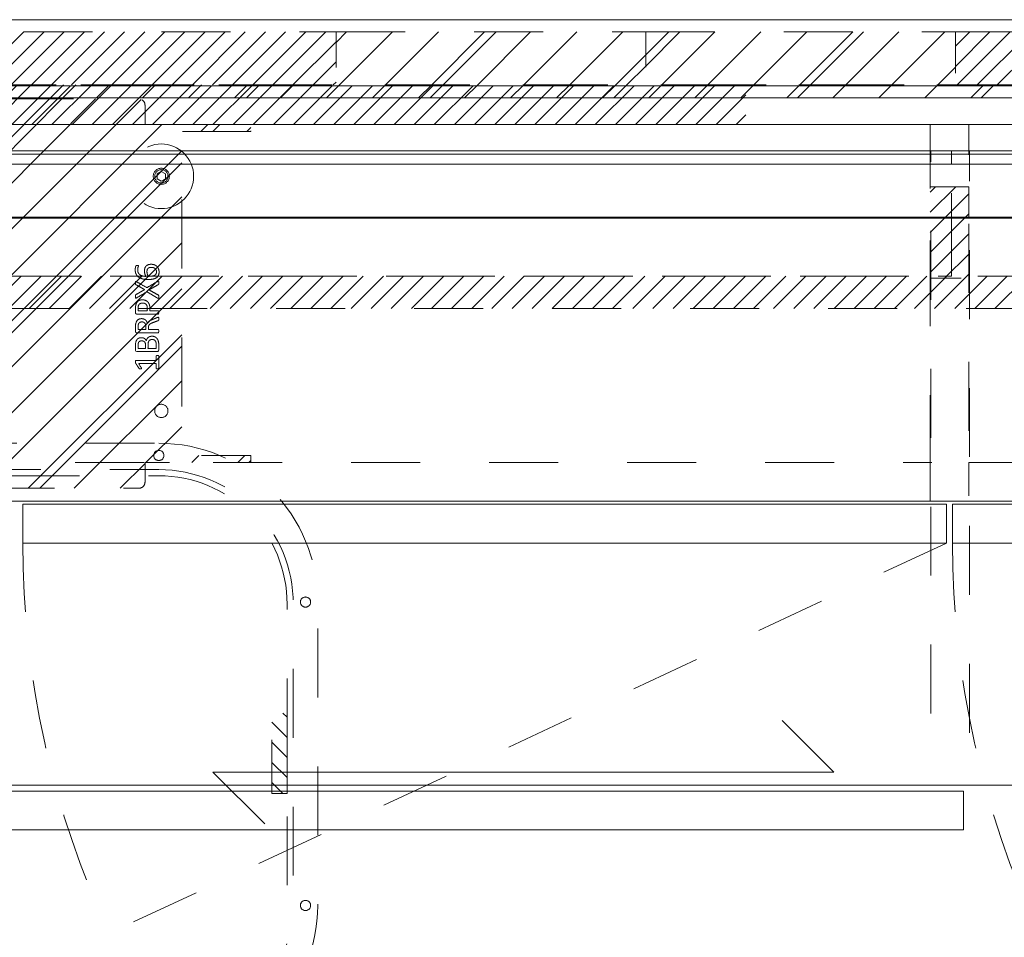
# Model space of a CAD drawing. Header units: inches. Extents: x -465 to -303, y -234 to 7.
# Tile 55 of 81: x -357 to -338, y -11 to 7. Entities that reach past the tile are written whole.
import ezdxf

# ---------------------------------------------------------------- set-up
doc = ezdxf.new("R2010")
doc.units = ezdxf.units.IN
doc.header["$LTSCALE"] = 32
doc.header["$MEASUREMENT"] = 0
doc.linetypes.add('Dash Style-1', pattern=[0.083328, 0.041656, -0.041672])
for name, color, linetype, lineweight in [('DashLine', 7, 'Dash Style-1', 13), ('DashLineFill', 7, 'Dash Style-1', 13), ('Drawing', 7, 'Continuous', 18), ('Metal-Black', 7, 'Continuous', 18), ('None', 7, 'Continuous', 18), ('SolidLine', 7, 'Continuous', 15)]:
    doc.layers.add(name, color=color, linetype=linetype, lineweight=lineweight)
doc.layers.add('Electrical', color=1, linetype='Dash Style-1', lineweight=15, true_color=0xff0000)
doc.layers.add('Metal_Black', color=7, linetype='Continuous', lineweight=13, true_color=0x4c4c4c)
pattern_1 = [(45, (0, 0), (-0.33333333, -0.7222222), [])]
pattern_2 = [(45, (0, 0), (-1.613016, 1.935715), []), (45, (-1.0608, 1.0608), (-0.472346, 0.4167613), [])]

# ---------------------------------------------------------------- blocks, each defined once
blk = doc.blocks.new('Group-1')
at = {"layer": 'DashLineFill', "linetype": 'Continuous', "lineweight": 13}
h = blk.add_hatch(dxfattribs=at)
h.set_pattern_fill('Steel', color=253, style=0, pattern_type=2)
h.set_pattern_definition(pattern_2)
h.paths.add_polyline_path([(78.031, 0), (84.016, 0), (84.016, -1.024), (78.031, -1.024)])
at = {"layer": 'Electrical', "linetype": 'Continuous', "lineweight": 5, "true_color": 0xdd0000}
h = blk.add_hatch(dxfattribs=at)
h.set_pattern_fill('ElectricalHatch', color=12, style=0, pattern_type=2)
h.set_pattern_definition(pattern_1)
h.paths.add_polyline_path([(47.992, 0), (78.031, 0), (78.031, -1.024), (47.992, -1.024)])
at = {"layer": 'DashLineFill', "flags": 128}
blk.add_lwpolyline([(78.031, 0), (84.016, 0), (84.016, -1.024), (78.031, -1.024)], close=True, dxfattribs=at)
at = {"layer": 'Electrical', "flags": 128}
blk.add_lwpolyline([(47.992, 0), (78.031, 0), (78.031, -1.024), (47.992, -1.024)], close=True, dxfattribs=at)
blk = doc.blocks.new('Group-2')
at = {"layer": 'DashLineFill', "linetype": 'Continuous', "lineweight": 13}
h = blk.add_hatch(dxfattribs=at)
h.set_pattern_fill('Steel', color=253, style=0, pattern_type=2)
h.set_pattern_definition(pattern_2)
h.paths.add_polyline_path([(84.016, 0), (90, 0), (90, -1.024), (84.016, -1.024)])
at = {"layer": 'Electrical', "linetype": 'Continuous', "lineweight": 5, "true_color": 0xdd0000}
h = blk.add_hatch(dxfattribs=at)
h.set_pattern_fill('ElectricalHatch', color=12, style=0, pattern_type=2)
h.set_pattern_definition(pattern_1)
h.paths.add_polyline_path([(90, 0), (120.039, 0), (120.039, -1.024), (90, -1.024)])
at = {"layer": 'DashLineFill', "flags": 128}
blk.add_lwpolyline([(84.016, 0), (90, 0), (90, -1.024), (84.016, -1.024)], close=True, dxfattribs=at)
at = {"layer": 'Electrical', "flags": 128}
blk.add_lwpolyline([(90, 0), (120.039, 0), (120.039, -1.024), (90, -1.024)], close=True, dxfattribs=at)
blk = doc.blocks.new('Group-3')
at = {"layer": 'SolidLine', "flags": 128}
blk.add_lwpolyline([(66, 0.236), (126, 0.236), (126, -2.362), (66, -2.362)], close=True, dxfattribs=at)
at = {"layer": 'None'}
for name in ['Group-1', 'Group-2']:
    blk.add_blockref(name, (0, 0), dxfattribs=at)
blk = doc.blocks.new('SL Wall Panel (2D)')
at = {"layer": 'None'}
blk.add_blockref('Group-3', (0, 0), dxfattribs=at)
at = {"layer": 'Drawing', "color": 0, "flags": 1}
for tag in ['Catalog', 'Option1', 'Option2', 'Option3', 'Option4', 'Option5', 'Option6', 'Option7', 'Option8', 'Option9', 'Option10', 'Option11', 'Option12', 'Custom', 'Tag', 'FinishGroup', 'Discount', 'Item1', 'Item2', 'Item3', 'Item4', 'Item5', 'Item6', 'Item7', 'Item8', 'Item9', 'Item10', 'Item11', 'Item12', 'Item13', 'Item14', 'Item15', 'Item16', 'Item17', 'Item18', 'Item19', 'Item20', 'Item21', 'Item22', 'Item23', 'Item24', 'Item25']:
    blk.add_attdef(tag, (-105.495, -220.571), '', height=0.00709, dxfattribs=at)
blk = doc.blocks.new('1BP8DW-Leveler (2D)')
at = {"layer": 'DashLine', "flags": 128}
for points in [[(0.625, 0), (0.622, -0.061), (0.613, -0.122), (0.598, -0.181), (0.577, -0.239), (0.551, -0.295), (0.52, -0.347), (0.483, -0.396), (0.442, -0.442), (0.396, -0.483), (0.347, -0.52), (0.295, -0.551), (0.239, -0.577), (0.181, -0.598), (0.122, -0.613), (0.061, -0.622), (0, -0.625), (-0.061, -0.622), (-0.122, -0.613), (-0.181, -0.598), (-0.239, -0.577), (-0.295, -0.551), (-0.347, -0.52), (-0.396, -0.483), (-0.442, -0.442), (-0.483, -0.396), (-0.52, -0.347), (-0.551, -0.295), (-0.577, -0.239), (-0.598, -0.181), (-0.613, -0.122), (-0.622, -0.061), (-0.625, 0), (-0.622, 0.061), (-0.613, 0.122), (-0.598, 0.181), (-0.577, 0.239), (-0.551, 0.295), (-0.52, 0.347), (-0.483, 0.396), (-0.442, 0.442), (-0.396, 0.483), (-0.347, 0.52), (-0.295, 0.551), (-0.239, 0.577), (-0.181, 0.598), (-0.122, 0.613), (-0.061, 0.622), (0, 0.625), (0.061, 0.622), (0.122, 0.613), (0.181, 0.598), (0.239, 0.577), (0.295, 0.551), (0.347, 0.52), (0.396, 0.483), (0.442, 0.442), (0.483, 0.396), (0.52, 0.347), (0.551, 0.295), (0.577, 0.239), (0.598, 0.181), (0.613, 0.122), (0.622, 0.061)], [(0, 0.156), (0.015, 0.155), (0.03, 0.153), (0.045, 0.15), (0.06, 0.144), (0.074, 0.138), (0.087, 0.13), (0.099, 0.121), (0.11, 0.11), (0.121, 0.099), (0.13, 0.087), (0.138, 0.074), (0.144, 0.06), (0.15, 0.045), (0.153, 0.03), (0.155, 0.015), (0.156, 0), (0.155, -0.015), (0.153, -0.03), (0.15, -0.045), (0.144, -0.06), (0.138, -0.074), (0.13, -0.087), (0.121, -0.099), (0.11, -0.11), (0.099, -0.121), (0.087, -0.13), (0.074, -0.138), (0.06, -0.144), (0.045, -0.15), (0.03, -0.153), (0.015, -0.155), (0, -0.156), (-0.015, -0.155), (-0.03, -0.153), (-0.045, -0.15), (-0.06, -0.144), (-0.074, -0.138), (-0.087, -0.13), (-0.099, -0.121), (-0.11, -0.11), (-0.121, -0.099), (-0.13, -0.087), (-0.138, -0.074), (-0.144, -0.06), (-0.15, -0.045), (-0.153, -0.03), (-0.155, -0.015), (-0.156, 0), (-0.155, 0.015), (-0.153, 0.03), (-0.15, 0.045), (-0.144, 0.06), (-0.138, 0.074), (-0.13, 0.087), (-0.121, 0.099), (-0.11, 0.11), (-0.099, 0.121), (-0.087, 0.13), (-0.074, 0.138), (-0.06, 0.144), (-0.045, 0.15), (-0.03, 0.153), (-0.015, 0.155)], [(0, 0.094), (-0.081, 0.047), (-0.081, -0.047), (0, -0.094), (0.081, -0.047), (0.081, 0.047)]]:
    blk.add_lwpolyline(points, close=True, dxfattribs=at)
blk = doc.blocks.new('Group-7')
at = {"layer": 'Metal_Black', "color": 7}
for points, knots in [([(2.54, 1.846), (2.569, 1.846), (2.625, 1.829), (2.667, 1.79), (2.693, 1.733), (2.693, 1.667), (2.678, 1.624), (2.652, 1.591), (2.615, 1.571), (2.568, 1.558), (2.51, 1.552), (2.449, 1.552), (2.361, 1.561), (2.289, 1.602), (2.252, 1.643), (2.232, 1.7), (2.232, 1.752), (2.235, 1.777), (2.239, 1.8), (2.246, 1.814), (2.25, 1.82), (2.254, 1.822), (2.259, 1.824), (2.273, 1.824), (2.292, 1.824), (2.294, 1.818), (2.294, 1.811), (2.289, 1.798), (2.283, 1.779), (2.28, 1.752), (2.28, 1.702), (2.305, 1.656), (2.35, 1.626), (2.409, 1.613), (2.44, 1.611), (2.435, 1.621), (2.424, 1.643), (2.416, 1.67), (2.411, 1.7), (2.411, 1.753), (2.431, 1.803), (2.466, 1.833), (2.512, 1.846), (2.54, 1.846)], [0, 0, 0, 0.047284, 0.094569, 0.141853, 0.189137, 0.222912, 0.256686, 0.290461, 0.324235, 0.35801, 0.391784, 0.42357, 0.487141, 0.518927, 0.550713, 0.582499, 0.593093, 0.603687, 0.61428, 0.624874, 0.635468, 0.646062, 0.656655, 0.684464, 0.710949, 0.724191, 0.737433, 0.750675, 0.763918, 0.77716, 0.803647, 0.830135, 0.856622, 0.883109, 0.883109, 0.892179, 0.901248, 0.910318, 0.919387, 0.93954, 0.959693, 0.979847, 1, 1, 1]), ([(2.545, 1.787), (2.527, 1.787), (2.494, 1.779), (2.47, 1.759), (2.459, 1.729), (2.459, 1.693), (2.462, 1.667), (2.47, 1.643), (2.481, 1.622), (2.488, 1.613), (2.532, 1.613), (2.592, 1.624), (2.628, 1.646), (2.643, 1.678), (2.643, 1.722), (2.627, 1.755), (2.599, 1.776), (2.564, 1.787), (2.545, 1.787)], [0, 0, 0, 0.044843, 0.089687, 0.13453, 0.179374, 0.20352, 0.227667, 0.251813, 0.27596, 0.27596, 0.366465, 0.45697, 0.547475, 0.63798, 0.728485, 0.81899, 0.909495, 1, 1, 1]), ([(2.663, 1.514), (2.671, 1.518), (2.68, 1.52), (2.686, 1.514), (2.687, 1.5), (2.687, 1.48), (2.687, 1.465), (2.684, 1.457), (2.68, 1.454), (2.676, 1.452), (2.588, 1.402), (2.499, 1.352), (2.588, 1.302), (2.676, 1.252), (2.68, 1.251), (2.684, 1.245), (2.687, 1.239), (2.687, 1.224), (2.687, 1.204), (2.685, 1.185), (2.671, 1.188), (2.663, 1.191), (2.561, 1.253), (2.459, 1.315), (2.359, 1.256), (2.259, 1.197), (2.252, 1.193), (2.238, 1.191), (2.235, 1.21), (2.235, 1.234), (2.237, 1.247), (2.239, 1.254), (2.245, 1.258), (2.246, 1.26), (2.33, 1.308), (2.414, 1.356), (2.33, 1.404), (2.246, 1.452), (2.245, 1.454), (2.239, 1.455), (2.237, 1.463), (2.235, 1.474), (2.235, 1.496), (2.238, 1.515), (2.252, 1.513), (2.259, 1.509), (2.358, 1.451), (2.457, 1.393), (2.56, 1.454), (2.663, 1.514)], [0, 0, 0, 0.005797, 0.011593, 0.01739, 0.023187, 0.027776, 0.031157, 0.034538, 0.03792, 0.03792, 0.121199, 0.121199, 0.204479, 0.204479, 0.20786, 0.211241, 0.214623, 0.219212, 0.225008, 0.236602, 0.242398, 0.242398, 0.326423, 0.326423, 0.407782, 0.407782, 0.413578, 0.425171, 0.430968, 0.435937, 0.440905, 0.445874, 0.450842, 0.450842, 0.634953, 0.634953, 0.819063, 0.819063, 0.824031, 0.829, 0.833968, 0.838937, 0.843905, 0.853843, 0.858811, 0.858811, 0.927786, 0.927786, 1, 1, 1]), ([(2.368, 1.159), (2.403, 1.159), (2.457, 1.137), (2.494, 1.096), (2.516, 1.037), (2.516, 0.97), (2.516, 0.945), (2.596, 0.945), (2.68, 0.945), (2.684, 0.941), (2.686, 0.934), (2.687, 0.923), (2.687, 0.906), (2.686, 0.895), (2.684, 0.888), (2.68, 0.884), (2.47, 0.884), (2.25, 0.884), (2.237, 0.899), (2.237, 0.956), (2.237, 1.019), (2.241, 1.045), (2.248, 1.081), (2.27, 1.118), (2.302, 1.146), (2.344, 1.159), (2.368, 1.159)], [0, 0, 0, 0.066268, 0.132535, 0.198803, 0.26507, 0.303966, 0.303966, 0.429297, 0.43506, 0.440822, 0.446584, 0.452347, 0.456957, 0.461567, 0.466177, 0.470786, 0.728938, 0.745073, 0.761208, 0.845107, 0.870922, 0.896738, 0.922553, 0.948369, 0.974184, 1, 1, 1]), ([(2.374, 1.096), (2.346, 1.096), (2.309, 1.076), (2.293, 1.046), (2.287, 1.015), (2.287, 0.972), (2.287, 0.945), (2.377, 0.945), (2.466, 0.945), (2.466, 0.972), (2.466, 1.024), (2.453, 1.061), (2.427, 1.085), (2.394, 1.096), (2.374, 1.096)], [0, 0, 0, 0.053098, 0.106195, 0.159293, 0.212391, 0.297937, 0.297937, 0.584068, 0.584068, 0.669615, 0.752211, 0.834807, 0.917404, 1, 1, 1]), ([(2.676, 0.821), (2.68, 0.821), (2.684, 0.819), (2.686, 0.812), (2.687, 0.799), (2.687, 0.78), (2.686, 0.769), (2.684, 0.762), (2.678, 0.758), (2.673, 0.756), (2.62, 0.736), (2.568, 0.716), (2.549, 0.708), (2.52, 0.694), (2.497, 0.671), (2.486, 0.642), (2.486, 0.602), (2.486, 0.583), (2.581, 0.583), (2.68, 0.583), (2.684, 0.579), (2.686, 0.572), (2.687, 0.561), (2.687, 0.544), (2.686, 0.533), (2.684, 0.526), (2.68, 0.522), (2.469, 0.522), (2.248, 0.522), (2.237, 0.537), (2.237, 0.592), (2.237, 0.657), (2.239, 0.679), (2.241, 0.688), (2.245, 0.714), (2.265, 0.755), (2.294, 0.78), (2.333, 0.795), (2.377, 0.795), (2.414, 0.782), (2.442, 0.76), (2.46, 0.727), (2.468, 0.708), (2.473, 0.719), (2.488, 0.738), (2.508, 0.753), (2.536, 0.766), (2.553, 0.773), (2.602, 0.793), (2.651, 0.814), (2.663, 0.819), (2.675, 0.821), (2.676, 0.821)], [0, 0, 0, 0.004018, 0.008035, 0.012053, 0.01607, 0.020088, 0.024105, 0.028123, 0.03214, 0.03214, 0.070951, 0.070951, 0.084634, 0.098317, 0.112001, 0.125684, 0.138745, 0.138745, 0.202807, 0.205295, 0.207782, 0.21027, 0.212758, 0.214748, 0.216739, 0.218729, 0.220719, 0.332671, 0.339637, 0.346603, 0.391882, 0.407555, 0.423229, 0.423229, 0.466696, 0.510164, 0.553631, 0.597099, 0.640566, 0.684033, 0.727501, 0.770968, 0.770968, 0.798042, 0.825115, 0.852188, 0.879262, 0.879262, 0.958132, 0.958132, 0.979066, 1, 1, 1]), ([(2.363, 0.732), (2.335, 0.732), (2.3, 0.708), (2.291, 0.681), (2.289, 0.671), (2.287, 0.649), (2.287, 0.608), (2.287, 0.583), (2.363, 0.583), (2.438, 0.583), (2.438, 0.612), (2.438, 0.664), (2.427, 0.697), (2.405, 0.721), (2.377, 0.732), (2.363, 0.732)], [0, 0, 0, 0.142515, 0.285031, 0.285031, 0.330993, 0.376955, 0.445899, 0.445899, 0.655281, 0.655281, 0.734439, 0.800829, 0.867219, 0.93361, 1, 1, 1]), ([(2.556, 0.455), (2.579, 0.455), (2.614, 0.444), (2.643, 0.425), (2.663, 0.397), (2.686, 0.348), (2.686, 0.241), (2.686, 0.174), (2.675, 0.159), (2.461, 0.159), (2.248, 0.159), (2.237, 0.174), (2.237, 0.232), (2.237, 0.324), (2.254, 0.375), (2.281, 0.409), (2.324, 0.427), (2.366, 0.427), (2.396, 0.42), (2.42, 0.405), (2.44, 0.381), (2.446, 0.368), (2.449, 0.386), (2.468, 0.418), (2.496, 0.442), (2.534, 0.455), (2.556, 0.455)], [0, 0, 0, 0.031455, 0.06291, 0.094366, 0.125821, 0.188731, 0.266159, 0.275837, 0.285516, 0.435531, 0.44521, 0.454888, 0.521427, 0.574659, 0.627891, 0.681123, 0.734355, 0.762747, 0.791139, 0.819531, 0.847924, 0.847924, 0.885943, 0.923962, 0.961981, 1, 1, 1]), ([(2.56, 0.392), (2.54, 0.392), (2.51, 0.379), (2.49, 0.355), (2.479, 0.318), (2.479, 0.254), (2.479, 0.218), (2.557, 0.218), (2.636, 0.218), (2.636, 0.262), (2.636, 0.346), (2.608, 0.379), (2.579, 0.392), (2.56, 0.392)], [0, 0, 0, 0.079156, 0.158312, 0.237468, 0.316624, 0.419526, 0.419526, 0.643799, 0.643799, 0.767809, 0.883905, 0.941952, 1, 1, 1]), ([(2.357, 0.366), (2.341, 0.366), (2.315, 0.357), (2.296, 0.337), (2.287, 0.305), (2.287, 0.25), (2.287, 0.218), (2.359, 0.218), (2.431, 0.218), (2.431, 0.253), (2.431, 0.309), (2.42, 0.338), (2.4, 0.357), (2.372, 0.366), (2.357, 0.366)], [0, 0, 0, 0.074499, 0.148998, 0.223496, 0.297995, 0.395417, 0.395417, 0.61891, 0.61891, 0.724928, 0.793696, 0.862464, 0.931232, 1, 1, 1]), ([(2.662, 0.084), (2.669, 0.084), (2.683, 0.081), (2.686, 0.072), (2.686, -0.047), (2.686, -0.166), (2.684, -0.169), (2.678, -0.173), (2.669, -0.175), (2.656, -0.175), (2.647, -0.173), (2.641, -0.171), (2.638, -0.166), (2.638, -0.117), (2.638, -0.07), (2.468, -0.07), (2.298, -0.07), (2.324, -0.113), (2.35, -0.156), (2.352, -0.162), (2.353, -0.171), (2.35, -0.175), (2.339, -0.177), (2.326, -0.177), (2.317, -0.177), (2.311, -0.175), (2.307, -0.171), (2.305, -0.167), (2.272, -0.116), (2.239, -0.064), (2.237, -0.062), (2.237, -0.059), (2.235, -0.053), (2.235, -0.036), (2.235, -0.018), (2.239, -0.012), (2.243, -0.011), (2.441, -0.011), (2.638, -0.011), (2.638, 0.03), (2.638, 0.074), (2.641, 0.078), (2.647, 0.082), (2.656, 0.084), (2.662, 0.084)], [0, 0, 0, 0.00261, 0.007831, 0.010441, 0.176195, 0.178805, 0.181415, 0.184026, 0.186636, 0.188594, 0.190551, 0.192509, 0.194467, 0.244389, 0.244389, 0.424498, 0.424498, 0.47805, 0.47805, 0.484241, 0.490432, 0.496622, 0.502813, 0.507071, 0.510941, 0.514811, 0.518682, 0.518682, 0.576295, 0.576295, 0.578743, 0.58119, 0.583638, 0.590247, 0.593184, 0.596122, 0.599059, 0.911881, 0.911881, 0.976501, 0.982376, 0.988251, 0.994125, 1, 1, 1])]:
    blk.add_open_spline(points, degree=2, knots=knots, dxfattribs=at)
blk = doc.blocks.new('1BRPX6-Util_Bkt_Sm-N (2D)')
at = {"layer": 'DashLineFill', "linetype": 'Continuous', "lineweight": 13}
h = blk.add_hatch(dxfattribs=at)
h.set_pattern_fill('Steel', color=253, style=0, pattern_type=2)
h.set_pattern_definition(pattern_2)
edge = h.paths.add_edge_path()
edge.add_line((-4.469, 4.413), (-3.13, 4.413))
edge.add_line((-3.13, 4.413), (-3.13, -1.854))
edge.add_line((-3.13, -1.854), (-4.469, -1.854))
edge.add_line((-4.469, -1.854), (-4.469, -1.988))
edge.add_line((-4.469, -1.988), (-2.421, -1.988))
edge.add_line((-2.421, -1.988), (-2.421, -2.366))
edge.add_arc((-2.303, -2.366), 0.118, 180, 270)
edge.add_line((-2.303, -2.484), (2.303, -2.484))
edge.add_arc((2.303, -2.366), 0.118, 270, 360)
edge.add_line((2.421, -2.366), (2.421, -1.988))
edge.add_line((2.421, -1.988), (4.469, -1.988))
edge.add_line((4.469, -1.988), (4.469, -1.854))
edge.add_line((4.469, -1.854), (3.13, -1.854))
edge.add_line((3.13, -1.854), (3.13, 4.413))
edge.add_line((3.13, 4.413), (4.469, 4.413))
edge.add_line((4.469, 4.413), (4.469, 4.547))
edge.add_line((4.469, 4.547), (2.421, 4.547))
edge.add_line((2.421, 4.547), (2.421, 4.925))
edge.add_arc((2.303, 4.925), 0.118, 0, 90)
edge.add_line((2.303, 5.043), (-2.303, 5.043))
edge.add_arc((-2.303, 4.925), 0.118, 90, 180)
edge.add_line((-2.421, 4.925), (-2.421, 4.547))
edge.add_line((-2.421, 4.547), (-4.469, 4.547))
edge.add_line((-4.469, 4.547), (-4.469, 4.413))
at = {"layer": 'DashLineFill', "flags": 128}
blk.add_lwpolyline([(-4.469, 4.413), (-3.13, 4.413), (-3.13, -1.854), (-4.469, -1.854), (-4.469, -1.988), (-2.421, -1.988), (-2.421, -2.366, 0.414214), (-2.303, -2.484), (2.303, -2.484, 0.414214), (2.421, -2.366), (2.421, -1.988), (4.469, -1.988), (4.469, -1.854), (3.13, -1.854), (3.13, 4.413), (4.469, 4.413), (4.469, 4.547), (2.421, 4.547), (2.421, 4.925, 0.414214), (2.303, 5.043), (-2.303, 5.043, 0.414214), (-2.421, 4.925), (-2.421, 4.547), (-4.469, 4.547)], format="xyb", close=True, dxfattribs=at)
at = {"layer": 'SolidLine', "flags": 128}
for points in [[(-2.736, 3.419), (-2.749, 3.419), (-2.761, 3.421), (-2.774, 3.424), (-2.785, 3.429), (-2.797, 3.434), (-2.808, 3.44), (-2.818, 3.448), (-2.827, 3.456), (-2.836, 3.466), (-2.843, 3.476), (-2.85, 3.487), (-2.855, 3.498), (-2.859, 3.51), (-2.862, 3.522), (-2.864, 3.535), (-2.865, 3.547), (-2.864, 3.56), (-2.862, 3.572), (-2.859, 3.585), (-2.855, 3.596), (-2.85, 3.608), (-2.843, 3.619), (-2.836, 3.629), (-2.827, 3.638), (-2.818, 3.647), (-2.808, 3.654), (-2.797, 3.661), (-2.785, 3.666), (-2.774, 3.67), (-2.761, 3.673), (-2.749, 3.675), (-2.736, 3.676), (-2.724, 3.675), (-2.711, 3.673), (-2.699, 3.67), (-2.687, 3.666), (-2.676, 3.661), (-2.665, 3.654), (-2.655, 3.647), (-2.645, 3.638), (-2.637, 3.629), (-2.629, 3.619), (-2.623, 3.608), (-2.618, 3.596), (-2.613, 3.585), (-2.61, 3.572), (-2.608, 3.56), (-2.608, 3.547), (-2.608, 3.535), (-2.61, 3.522), (-2.613, 3.51), (-2.618, 3.498), (-2.623, 3.487), (-2.629, 3.476), (-2.637, 3.466), (-2.645, 3.456), (-2.655, 3.448), (-2.665, 3.44), (-2.676, 3.434), (-2.687, 3.429), (-2.699, 3.424), (-2.711, 3.421), (-2.724, 3.419)], [(2.736, 3.419), (2.724, 3.419), (2.711, 3.421), (2.699, 3.424), (2.687, 3.429), (2.676, 3.434), (2.665, 3.44), (2.655, 3.448), (2.645, 3.456), (2.637, 3.466), (2.629, 3.476), (2.623, 3.487), (2.618, 3.498), (2.613, 3.51), (2.61, 3.522), (2.608, 3.535), (2.608, 3.547), (2.608, 3.56), (2.61, 3.572), (2.613, 3.585), (2.618, 3.596), (2.623, 3.608), (2.629, 3.619), (2.637, 3.629), (2.645, 3.638), (2.655, 3.647), (2.665, 3.654), (2.676, 3.661), (2.687, 3.666), (2.699, 3.67), (2.711, 3.673), (2.724, 3.675), (2.736, 3.676), (2.749, 3.675), (2.761, 3.673), (2.774, 3.67), (2.785, 3.666), (2.797, 3.661), (2.808, 3.654), (2.818, 3.647), (2.827, 3.638), (2.836, 3.629), (2.843, 3.619), (2.85, 3.608), (2.855, 3.596), (2.859, 3.585), (2.862, 3.572), (2.864, 3.56), (2.865, 3.547), (2.864, 3.535), (2.862, 3.522), (2.859, 3.51), (2.855, 3.498), (2.85, 3.487), (2.843, 3.476), (2.836, 3.466), (2.827, 3.456), (2.818, 3.448), (2.808, 3.44), (2.797, 3.434), (2.785, 3.429), (2.774, 3.424), (2.761, 3.421), (2.749, 3.419)], [(-2.736, -0.86), (-2.724, -0.86), (-2.711, -0.862), (-2.699, -0.865), (-2.687, -0.869), (-2.676, -0.875), (-2.665, -0.881), (-2.655, -0.889), (-2.645, -0.897), (-2.637, -0.907), (-2.629, -0.917), (-2.623, -0.928), (-2.618, -0.939), (-2.613, -0.951), (-2.61, -0.963), (-2.608, -0.976), (-2.608, -0.988), (-2.608, -1.001), (-2.61, -1.013), (-2.613, -1.025), (-2.618, -1.037), (-2.623, -1.049), (-2.629, -1.06), (-2.637, -1.07), (-2.645, -1.079), (-2.655, -1.088), (-2.665, -1.095), (-2.676, -1.102), (-2.687, -1.107), (-2.699, -1.111), (-2.711, -1.114), (-2.724, -1.116), (-2.736, -1.117), (-2.749, -1.116), (-2.761, -1.114), (-2.774, -1.111), (-2.785, -1.107), (-2.797, -1.102), (-2.808, -1.095), (-2.818, -1.088), (-2.827, -1.079), (-2.836, -1.07), (-2.843, -1.06), (-2.85, -1.049), (-2.855, -1.037), (-2.859, -1.025), (-2.862, -1.013), (-2.864, -1.001), (-2.865, -0.988), (-2.864, -0.976), (-2.862, -0.963), (-2.859, -0.951), (-2.855, -0.939), (-2.85, -0.928), (-2.843, -0.917), (-2.836, -0.907), (-2.827, -0.897), (-2.818, -0.889), (-2.808, -0.881), (-2.797, -0.875), (-2.785, -0.869), (-2.774, -0.865), (-2.761, -0.862), (-2.749, -0.86)], [(2.736, -0.86), (2.749, -0.86), (2.761, -0.862), (2.774, -0.865), (2.785, -0.869), (2.797, -0.875), (2.808, -0.881), (2.818, -0.889), (2.827, -0.897), (2.836, -0.907), (2.843, -0.917), (2.85, -0.928), (2.855, -0.939), (2.859, -0.951), (2.862, -0.963), (2.864, -0.976), (2.865, -0.988), (2.864, -1.001), (2.862, -1.013), (2.859, -1.025), (2.855, -1.037), (2.85, -1.049), (2.843, -1.06), (2.836, -1.07), (2.827, -1.079), (2.818, -1.088), (2.808, -1.095), (2.797, -1.102), (2.785, -1.107), (2.774, -1.111), (2.761, -1.114), (2.749, -1.116), (2.736, -1.117), (2.724, -1.116), (2.711, -1.114), (2.699, -1.111), (2.687, -1.107), (2.676, -1.102), (2.665, -1.095), (2.655, -1.088), (2.645, -1.079), (2.637, -1.07), (2.629, -1.06), (2.623, -1.049), (2.618, -1.037), (2.613, -1.025), (2.61, -1.013), (2.608, -1.001), (2.608, -0.988), (2.608, -0.976), (2.61, -0.963), (2.613, -0.951), (2.618, -0.939), (2.623, -0.928), (2.629, -0.917), (2.637, -0.907), (2.645, -0.897), (2.655, -0.889), (2.665, -0.881), (2.676, -0.875), (2.687, -0.869), (2.699, -0.865), (2.711, -0.862), (2.724, -0.86)]]:
    blk.add_lwpolyline(points, close=True, dxfattribs=at)
at = {"layer": 'Metal-Black', "color": 7}
for p in [(2.736, 3.547), (-2.736, -0.982)]:
    blk.add_blockref('1BP8DW-Leveler (2D)', p, dxfattribs=at)
at = {"layer": 'Metal_Black', "color": 7}
blk.add_blockref('Group-7', (0, 0), dxfattribs=at)
blk = doc.blocks.new('Group-11')
at = {"layer": 'Electrical', "linetype": 'Continuous', "lineweight": 5, "true_color": 0xdd0000}
h = blk.add_hatch(dxfattribs=at)
h.set_pattern_fill('ElectricalHatch', color=12, style=0, pattern_type=2)
h.set_pattern_definition(pattern_1)
h.paths.add_polyline_path([(39.933, -0.02), (67.996, -0.02), (67.996, -0.768), (39.933, -0.768)])
h = blk.add_hatch(dxfattribs=at)
h.set_pattern_fill('ElectricalHatch', color=12, style=0, pattern_type=2)
h.set_pattern_definition(pattern_1)
h.paths.add_polyline_path([(71.559, -1.969), (72.307, -1.969), (72.307, -3.74), (71.559, -3.74)])
at = {"layer": 'DashLine'}
blk.add_line((71.874, -8.858), (55.696, -16.402), dxfattribs=at)
at = {"layer": 'DashLine', "flags": 128}
for points in [[(71.559, -0.768), (72.307, -0.768), (72.307, -7.303), (71.559, -7.303)], [(36.37, -7.303), (71.559, -7.303), (71.559, -8.051), (36.37, -8.051)], [(72.307, -7.303), (89.213, -7.303), (89.213, -8.051), (72.307, -8.051)]]:
    blk.add_lwpolyline(points, close=True, dxfattribs=at)
at = {"layer": 'DashLine'}
for centre in [(71.874, -8.858), (89.843, -8.858)]:
    blk.add_arc(centre, 17.85, 180, 205, dxfattribs=at)
at = {"layer": 'Electrical', "flags": 128}
for points in [[(39.933, -0.02), (67.996, -0.02), (67.996, -0.768), (39.933, -0.768)], [(71.559, -1.969), (72.307, -1.969), (72.307, -3.74), (71.559, -3.74)]]:
    blk.add_lwpolyline(points, close=True, dxfattribs=at)
at = {"layer": 'SolidLine', "flags": 128}
for points in [[(0.748, -0.02), (89.213, -0.02), (89.213, -0.768), (0.748, -0.768)], [(0.748, -0.768), (89.213, -0.768), (89.213, -8.051), (0.748, -8.051)], [(54.024, -8.11), (71.874, -8.11), (71.874, -8.858), (54.024, -8.858)], [(71.992, -8.11), (89.843, -8.11), (89.843, -8.858), (71.992, -8.858)]]:
    blk.add_lwpolyline(points, close=True, dxfattribs=at)
at = {"layer": 'DashLine', "color": 7}
blk.add_blockref('1BRPX6-Util_Bkt_Sm-N (2D)', (53.965, -5.315), dxfattribs=at)
blk = doc.blocks.new('Group-12')
at = {"layer": 'None'}
blk.add_blockref('Group-11', (0, 0), dxfattribs=at)
blk = doc.blocks.new('SL Utility Cabinet (2D)')
at = {"layer": 'None'}
blk.add_blockref('Group-12', (0, 0), dxfattribs=at)
at = {"layer": 'Drawing', "color": 0, "flags": 1}
for tag in ['Tag', 'Catalog', 'Custom', 'FinishGroup', 'Discount', 'Item1', 'Item2', 'Item3', 'Item4', 'Item5', 'Item6', 'Item7', 'Item8', 'Item9', 'Item10', 'Item11', 'Item12', 'Item13', 'Item14', 'Item15', 'Item16', 'Item17', 'Item18', 'Item19', 'Item20', 'Item21', 'Item22', 'Item23', 'Item24', 'Item25', 'Option1', 'Option2', 'Option3', 'Option4', 'Option5', 'Option6', 'Option7', 'Option8', 'Option9', 'Option10', 'Option11', 'Option12']:
    blk.add_attdef(tag, (-51.588, 4.552), '', height=0.00709, dxfattribs=at)
blk = doc.blocks.new('Group-35')
at = {"layer": 'SolidLine', "flags": 128}
blk.add_lwpolyline([(35.651, -2.559), (88.839, -2.559), (88.839, -2.579), (35.651, -2.579)], close=True, dxfattribs=at)
blk = doc.blocks.new('Group-39')
at = {"layer": 'SolidLine'}
for p, q in [((69.7, -13.287), (68.7, -12.287)), ((57.7, -13.287), (69.7, -13.287)), ((57.7, -13.287), (58.7, -14.287))]:
    blk.add_line(p, q, dxfattribs=at)
blk = doc.blocks.new('Group-40')
at = {"layer": 'None'}
blk.add_blockref('Group-35', (0, 0), dxfattribs=at)
at = {"layer": 'SolidLine'}
blk.add_blockref('Group-39', (0, 0), dxfattribs=at)
blk = doc.blocks.new('1BRPXF_Power_Pantry_30x12_Cred (2D)')
at = {"layer": 'Electrical', "linetype": 'Continuous', "lineweight": 5, "true_color": 0xdd0000}
h = blk.add_hatch(dxfattribs=at)
h.set_pattern_fill('ElectricalHatch', color=12, style=0, pattern_type=2)
h.set_pattern_definition(pattern_1)
h.paths.add_polyline_path([(6.773, 14.409), (6.773, 14.115), (5.217, 14.115), (5.217, 14.409)])
at = {"layer": 'DashLine', "flags": 128}
for points in [[(0, 11.929, -0.414214), (3.071, 15), (8.937, 15, -0.414214), (12.008, 11.929), (12.008, -11.929, -0.414214), (8.937, -15), (3.071, -15, -0.414214), (0, -11.929)], [(0.629, 11.929, -0.414214), (3.109, 14.409), (8.891, 14.409, -0.414214), (11.371, 11.929), (11.371, -11.929, -0.414214), (8.891, -14.409), (3.109, -14.409, -0.414214), (0.629, -11.929)]]:
    blk.add_lwpolyline(points, format="xyb", close=True, dxfattribs=at)
for points in [[(3.071, 14.862), (3.081, 14.862), (3.09, 14.86), (3.099, 14.858), (3.109, 14.855), (3.117, 14.851), (3.126, 14.846), (3.133, 14.84), (3.14, 14.833), (3.147, 14.826), (3.153, 14.818), (3.158, 14.81), (3.162, 14.801), (3.165, 14.792), (3.167, 14.783), (3.169, 14.773), (3.169, 14.764), (3.169, 14.754), (3.167, 14.745), (3.165, 14.735), (3.162, 14.726), (3.158, 14.717), (3.153, 14.709), (3.147, 14.701), (3.14, 14.694), (3.133, 14.688), (3.126, 14.682), (3.117, 14.677), (3.109, 14.673), (3.099, 14.67), (3.09, 14.667), (3.081, 14.666), (3.071, 14.665), (3.061, 14.666), (3.052, 14.667), (3.042, 14.67), (3.033, 14.673), (3.024, 14.677), (3.016, 14.682), (3.008, 14.688), (3.001, 14.694), (2.995, 14.701), (2.989, 14.709), (2.984, 14.717), (2.98, 14.726), (2.977, 14.735), (2.974, 14.745), (2.973, 14.754), (2.972, 14.764), (2.973, 14.773), (2.974, 14.783), (2.977, 14.792), (2.98, 14.801), (2.984, 14.81), (2.989, 14.818), (2.995, 14.826), (3.001, 14.833), (3.008, 14.84), (3.016, 14.846), (3.024, 14.851), (3.033, 14.855), (3.042, 14.858), (3.052, 14.86), (3.061, 14.862)], [(3.071, 14.862), (3.081, 14.862), (3.09, 14.86), (3.099, 14.858), (3.109, 14.855), (3.117, 14.851), (3.126, 14.846), (3.133, 14.84), (3.14, 14.833), (3.147, 14.826), (3.153, 14.818), (3.158, 14.81), (3.162, 14.801), (3.165, 14.792), (3.167, 14.783), (3.169, 14.773), (3.169, 14.764), (3.169, 14.754), (3.167, 14.745), (3.165, 14.735), (3.162, 14.726), (3.158, 14.717), (3.153, 14.709), (3.147, 14.701), (3.14, 14.694), (3.133, 14.688), (3.126, 14.682), (3.117, 14.677), (3.109, 14.673), (3.099, 14.67), (3.09, 14.667), (3.081, 14.666), (3.071, 14.665), (3.061, 14.666), (3.052, 14.667), (3.042, 14.67), (3.033, 14.673), (3.024, 14.677), (3.016, 14.682), (3.008, 14.688), (3.001, 14.694), (2.995, 14.701), (2.989, 14.709), (2.984, 14.717), (2.98, 14.726), (2.977, 14.735), (2.974, 14.745), (2.973, 14.754), (2.972, 14.764), (2.973, 14.773), (2.974, 14.783), (2.977, 14.792), (2.98, 14.801), (2.984, 14.81), (2.989, 14.818), (2.995, 14.826), (3.001, 14.833), (3.008, 14.84), (3.016, 14.846), (3.024, 14.851), (3.033, 14.855), (3.042, 14.858), (3.052, 14.86), (3.061, 14.862)], [(8.937, 14.862), (8.947, 14.862), (8.956, 14.86), (8.966, 14.858), (8.975, 14.855), (8.983, 14.851), (8.992, 14.846), (8.999, 14.84), (9.007, 14.833), (9.013, 14.826), (9.019, 14.818), (9.024, 14.81), (9.028, 14.801), (9.031, 14.792), (9.034, 14.783), (9.035, 14.773), (9.035, 14.764), (9.035, 14.754), (9.034, 14.745), (9.031, 14.735), (9.028, 14.726), (9.024, 14.717), (9.019, 14.709), (9.013, 14.701), (9.007, 14.694), (8.999, 14.688), (8.992, 14.682), (8.983, 14.677), (8.975, 14.673), (8.966, 14.67), (8.956, 14.667), (8.947, 14.666), (8.937, 14.665), (8.927, 14.666), (8.918, 14.667), (8.908, 14.67), (8.899, 14.673), (8.891, 14.677), (8.882, 14.682), (8.875, 14.688), (8.867, 14.694), (8.861, 14.701), (8.855, 14.709), (8.85, 14.717), (8.846, 14.726), (8.843, 14.735), (8.84, 14.745), (8.839, 14.754), (8.839, 14.764), (8.839, 14.773), (8.84, 14.783), (8.843, 14.792), (8.846, 14.801), (8.85, 14.81), (8.855, 14.818), (8.861, 14.826), (8.867, 14.833), (8.875, 14.84), (8.882, 14.846), (8.891, 14.851), (8.899, 14.855), (8.908, 14.858), (8.918, 14.86), (8.927, 14.862)], [(0.236, 12.028), (0.246, 12.027), (0.255, 12.026), (0.265, 12.023), (0.274, 12.02), (0.283, 12.016), (0.291, 12.011), (0.299, 12.005), (0.306, 11.999), (0.312, 11.992), (0.318, 11.984), (0.323, 11.976), (0.327, 11.967), (0.33, 11.958), (0.333, 11.948), (0.334, 11.939), (0.335, 11.929), (0.334, 11.919), (0.333, 11.91), (0.33, 11.901), (0.327, 11.891), (0.323, 11.883), (0.318, 11.874), (0.312, 11.867), (0.306, 11.86), (0.299, 11.853), (0.291, 11.847), (0.283, 11.842), (0.274, 11.838), (0.265, 11.835), (0.255, 11.833), (0.246, 11.831), (0.236, 11.831), (0.227, 11.831), (0.217, 11.833), (0.208, 11.835), (0.199, 11.838), (0.19, 11.842), (0.182, 11.847), (0.174, 11.853), (0.167, 11.86), (0.16, 11.867), (0.154, 11.874), (0.149, 11.883), (0.145, 11.891), (0.142, 11.901), (0.14, 11.91), (0.138, 11.919), (0.138, 11.929), (0.138, 11.939), (0.14, 11.948), (0.142, 11.958), (0.145, 11.967), (0.149, 11.976), (0.154, 11.984), (0.16, 11.992), (0.167, 11.999), (0.174, 12.005), (0.182, 12.011), (0.19, 12.016), (0.199, 12.02), (0.208, 12.023), (0.217, 12.026), (0.227, 12.027)], [(0.236, 12.028), (0.246, 12.027), (0.255, 12.026), (0.265, 12.023), (0.274, 12.02), (0.283, 12.016), (0.291, 12.011), (0.299, 12.005), (0.306, 11.999), (0.312, 11.992), (0.318, 11.984), (0.323, 11.976), (0.327, 11.967), (0.33, 11.958), (0.333, 11.948), (0.334, 11.939), (0.335, 11.929), (0.334, 11.919), (0.333, 11.91), (0.33, 11.901), (0.327, 11.891), (0.323, 11.883), (0.318, 11.874), (0.312, 11.867), (0.306, 11.86), (0.299, 11.853), (0.291, 11.847), (0.283, 11.842), (0.274, 11.838), (0.265, 11.835), (0.255, 11.833), (0.246, 11.831), (0.236, 11.831), (0.227, 11.831), (0.217, 11.833), (0.208, 11.835), (0.199, 11.838), (0.19, 11.842), (0.182, 11.847), (0.174, 11.853), (0.167, 11.86), (0.16, 11.867), (0.154, 11.874), (0.149, 11.883), (0.145, 11.891), (0.142, 11.901), (0.14, 11.91), (0.138, 11.919), (0.138, 11.929), (0.138, 11.939), (0.14, 11.948), (0.142, 11.958), (0.145, 11.967), (0.149, 11.976), (0.154, 11.984), (0.16, 11.992), (0.167, 11.999), (0.174, 12.005), (0.182, 12.011), (0.19, 12.016), (0.199, 12.02), (0.208, 12.023), (0.217, 12.026), (0.227, 12.027)]]:
    blk.add_lwpolyline(points, close=True, dxfattribs=at)
at = {"layer": 'DashLine', "transparency": 33554687, "flags": 128}
blk.add_lwpolyline([(0.51, 11.929, -0.414214), (3.109, 14.528), (8.891, 14.528, -0.414214), (11.489, 11.929), (11.489, -11.929, -0.414214), (8.891, -14.528), (3.109, -14.528, -0.414214), (0.51, -11.929)], format="xyb", close=True, dxfattribs=at)
at = {"layer": 'Electrical', "flags": 128}
blk.add_lwpolyline([(6.773, 14.409), (6.773, 14.115), (5.217, 14.115), (5.217, 14.409)], close=True, dxfattribs=at)
blk = doc.blocks.new('Group-80')
at = {"layer": 'None'}
blk.add_blockref('Group-40', (0, 0), dxfattribs=at)
at = {"layer": 'None', "color": 7, "rotation": 270}
blk.add_blockref('1BRPXF_Power_Pantry_30x12_Cred (2D)', (44.724, -6.929), dxfattribs=at)
blk = doc.blocks.new('SL L Desk (2D)')
at = {"layer": 'None'}
blk.add_blockref('Group-80', (0, 0), dxfattribs=at)
at = {"layer": 'Drawing', "color": 0, "flags": 1}
for tag in ['Catalog', 'Custom', 'FinishGroup', 'Discount', 'Tag', 'Item1', 'Item2', 'Item3', 'Item4', 'Item5', 'Item6', 'Item7', 'Item8', 'Item9', 'Item10', 'Item11', 'Item12', 'Item13', 'Item14', 'Item15', 'Item16', 'Item17', 'Item18', 'Item19', 'Item20', 'Item21', 'Item22', 'Item23', 'Item24', 'Item25', 'Option1', 'Option2', 'Option3', 'Option4', 'Option5', 'Option6', 'Option7', 'Option8', 'Option9', 'Option10', 'Option11', 'Option12']:
    blk.add_attdef(tag, (-51.588, -67.077), '', height=0.00709, dxfattribs=at)
blk = doc.blocks.new('Group-87')
at = {"layer": 'DashLineFill', "linetype": 'Continuous', "lineweight": 13}
h = blk.add_hatch(dxfattribs=at)
h.set_pattern_fill('Steel', color=253, style=0, pattern_type=2)
h.set_pattern_definition(pattern_2)
h.paths.add_polyline_path([(12, -12), (57.039, -12), (57.039, -12.252), (12, -12.252)])
at = {"layer": 'DashLineFill', "flags": 128}
blk.add_lwpolyline([(12, -12), (57.039, -12), (57.039, -12.252), (12, -12.252)], close=True, dxfattribs=at)
at = {"layer": 'SolidLine', "flags": 128}
blk.add_lwpolyline([(12, -12.252), (57.039, -12.252), (57.039, -13.276), (12, -13.276)], close=True, dxfattribs=at)
blk = doc.blocks.new('Group-88')
at = {"layer": 'None'}
blk.add_blockref('Group-87', (0, 0), dxfattribs=at)
blk = doc.blocks.new('SL Wall Tile (2D)-3')
at = {"layer": 'None'}
blk.add_blockref('Group-88', (0, 0), dxfattribs=at)
at = {"layer": 'Drawing', "color": 0, "flags": 1}
for tag in ['Catalog', 'Option1', 'Option2', 'Option3', 'Option4', 'Option5', 'Option6', 'Option7', 'Option8', 'Option9', 'Option10', 'Option11', 'Option12', 'Custom', 'Tag', 'FinishGroup', 'Discount', 'Item1', 'Item2', 'Item3', 'Item4', 'Item5', 'Item6', 'Item7', 'Item8', 'Item9', 'Item10', 'Item11', 'Item12', 'Item13', 'Item14', 'Item15', 'Item16', 'Item17', 'Item18', 'Item19', 'Item20', 'Item21', 'Item22', 'Item23', 'Item24', 'Item25']:
    blk.add_attdef(tag, (-18.564, -196.007), '', height=0.00709, dxfattribs=at)
blk = doc.blocks.new('Group-93')
at = {"layer": 'DashLineFill', "linetype": 'Continuous', "lineweight": 13}
h = blk.add_hatch(dxfattribs=at)
h.set_pattern_fill('Steel', color=253, style=0, pattern_type=2)
h.set_pattern_definition(pattern_2)
h.paths.add_polyline_path([(12, -12), (57.039, -12), (57.039, -12.252), (12, -12.252)])
at = {"layer": 'DashLineFill', "flags": 128}
blk.add_lwpolyline([(12, -12), (57.039, -12), (57.039, -12.252), (12, -12.252)], close=True, dxfattribs=at)
at = {"layer": 'SolidLine', "flags": 128}
blk.add_lwpolyline([(12, -12.252), (57.039, -12.252), (57.039, -13.276), (12, -13.276)], close=True, dxfattribs=at)
blk = doc.blocks.new('Group-94')
at = {"layer": 'None'}
blk.add_blockref('Group-93', (0, 0), dxfattribs=at)
blk = doc.blocks.new('SL Wall Tile (2D)-6')
at = {"layer": 'None'}
blk.add_blockref('Group-94', (0, 0), dxfattribs=at)
at = {"layer": 'Drawing', "color": 0, "flags": 1}
for tag in ['Catalog', 'Option1', 'Option2', 'Option3', 'Option4', 'Option5', 'Option6', 'Option7', 'Option8', 'Option9', 'Option10', 'Option11', 'Option12', 'Custom', 'Tag', 'FinishGroup', 'Discount', 'Item1', 'Item2', 'Item3', 'Item4', 'Item5', 'Item6', 'Item7', 'Item8', 'Item9', 'Item10', 'Item11', 'Item12', 'Item13', 'Item14', 'Item15', 'Item16', 'Item17', 'Item18', 'Item19', 'Item20', 'Item21', 'Item22', 'Item23', 'Item24', 'Item25']:
    blk.add_attdef(tag, (-18.564, -181.007), '', height=0.00709, dxfattribs=at)
blk = doc.blocks.new('Group-95')
at = {"layer": 'DashLineFill', "linetype": 'Continuous', "lineweight": 13}
h = blk.add_hatch(dxfattribs=at)
h.set_pattern_fill('Steel', color=253, style=0, pattern_type=2)
h.set_pattern_definition(pattern_2)
h.paths.add_polyline_path([(12, -12), (57.039, -12), (57.039, -12.252), (12, -12.252)])
at = {"layer": 'DashLineFill', "flags": 128}
blk.add_lwpolyline([(12, -12), (57.039, -12), (57.039, -12.252), (12, -12.252)], close=True, dxfattribs=at)
at = {"layer": 'SolidLine', "flags": 128}
blk.add_lwpolyline([(12, -12.252), (57.039, -12.252), (57.039, -13.276), (12, -13.276)], close=True, dxfattribs=at)
blk = doc.blocks.new('Group-96')
at = {"layer": 'None'}
blk.add_blockref('Group-95', (0, 0), dxfattribs=at)
blk = doc.blocks.new('SL Wall Tile (2D)-7')
at = {"layer": 'None'}
blk.add_blockref('Group-96', (0, 0), dxfattribs=at)
at = {"layer": 'Drawing', "color": 0, "flags": 1}
for tag in ['Catalog', 'Option1', 'Option2', 'Option3', 'Option4', 'Option5', 'Option6', 'Option7', 'Option8', 'Option9', 'Option10', 'Option11', 'Option12', 'Custom', 'Tag', 'FinishGroup', 'Discount', 'Item1', 'Item2', 'Item3', 'Item4', 'Item5', 'Item6', 'Item7', 'Item8', 'Item9', 'Item10', 'Item11', 'Item12', 'Item13', 'Item14', 'Item15', 'Item16', 'Item17', 'Item18', 'Item19', 'Item20', 'Item21', 'Item22', 'Item23', 'Item24', 'Item25']:
    blk.add_attdef(tag, (-18.564, -166.007), '', height=0.00709, dxfattribs=at)
blk = doc.blocks.new('Group-101')
at = {"layer": 'DashLineFill', "linetype": 'Continuous', "lineweight": 13}
h = blk.add_hatch(dxfattribs=at)
h.set_pattern_fill('Steel', color=253, style=0, pattern_type=2)
h.set_pattern_definition(pattern_2)
h.paths.add_polyline_path([(12.02, -12), (119.972, -12), (119.972, -12.252), (12.02, -12.252)])
at = {"layer": 'DashLineFill', "flags": 128}
blk.add_lwpolyline([(12.02, -12), (119.972, -12), (119.972, -12.252), (12.02, -12.252)], close=True, dxfattribs=at)
at = {"layer": 'SolidLine', "flags": 128}
blk.add_lwpolyline([(12.02, -12.252), (119.972, -12.252), (119.972, -13.276), (12.02, -13.276)], close=True, dxfattribs=at)
blk = doc.blocks.new('Group-103')
at = {"layer": 'DashLine', "flags": 128}
blk.add_lwpolyline([(48.004, -13.276), (83.988, -13.276), (83.988, -15.697), (48.004, -15.697)], close=True, dxfattribs=at)
at = {"layer": 'SolidLine', "flags": 128}
blk.add_lwpolyline([(48.004, -13.276), (83.988, -13.276), (83.988, -13.531), (48.004, -13.531)], close=True, dxfattribs=at)
blk = doc.blocks.new('Group-104')
at = {"layer": 'DashLine', "flags": 128}
blk.add_lwpolyline([(83.988, -13.276), (119.972, -13.276), (119.972, -15.697), (83.988, -15.697)], close=True, dxfattribs=at)
at = {"layer": 'SolidLine', "flags": 128}
blk.add_lwpolyline([(83.988, -13.276), (119.972, -13.276), (119.972, -13.531), (83.988, -13.531)], close=True, dxfattribs=at)
blk = doc.blocks.new('Group-105')
at = {"layer": 'Electrical', "linetype": 'Continuous', "lineweight": 5, "true_color": 0xdd0000}
h = blk.add_hatch(dxfattribs=at)
h.set_pattern_fill('ElectricalHatch', color=12, style=0, pattern_type=2)
h.set_pattern_definition(pattern_1)
edge = h.paths.add_edge_path()
edge.add_arc((12.768, -16.009), 0.312, 180, 270)
edge.add_line((12.768, -16.322), (119.224, -16.322))
edge.add_arc((119.224, -16.009), 0.312, 270, 360)
edge.add_arc((119.224, -16.009), 0.312, 0, 90)
edge.add_line((119.224, -15.697), (12.768, -15.697))
edge.add_arc((12.768, -16.009), 0.312, 90, 180)
at = {"layer": 'Electrical', "flags": 128}
blk.add_lwpolyline([(12.455, -16.009, 0.414214), (12.768, -16.322), (119.224, -16.322, 0.414214), (119.537, -16.009, 0.414214), (119.224, -15.697), (12.768, -15.697, 0.414214)], format="xyb", close=True, dxfattribs=at)
at = {"layer": 'SolidLine', "flags": 128}
blk.add_lwpolyline([(12.02, -13.531), (119.972, -13.531), (119.972, -25.539), (12.02, -25.539)], close=True, dxfattribs=at)
at = {"layer": 'None'}
for name in ['Group-103', 'Group-104']:
    blk.add_blockref(name, (0, 0), dxfattribs=at)
blk = doc.blocks.new('Group-107')
at = {"layer": 'DashLine', "flags": 128}
blk.add_lwpolyline([(48.004, -13.276), (83.988, -13.276), (83.988, -15.697), (48.004, -15.697)], close=True, dxfattribs=at)
at = {"layer": 'SolidLine', "flags": 128}
blk.add_lwpolyline([(48.004, -13.276), (83.988, -13.276), (83.988, -13.531), (48.004, -13.531)], close=True, dxfattribs=at)
blk = doc.blocks.new('Group-108')
at = {"layer": 'DashLine', "flags": 128}
blk.add_lwpolyline([(83.988, -13.276), (119.972, -13.276), (119.972, -15.697), (83.988, -15.697)], close=True, dxfattribs=at)
at = {"layer": 'SolidLine', "flags": 128}
blk.add_lwpolyline([(83.988, -13.276), (119.972, -13.276), (119.972, -13.531), (83.988, -13.531)], close=True, dxfattribs=at)
blk = doc.blocks.new('Group-109')
at = {"layer": 'SolidLine', "flags": 128}
blk.add_lwpolyline([(12.02, -13.531), (119.972, -13.531), (119.972, -25.539), (12.02, -25.539)], close=True, dxfattribs=at)
at = {"layer": 'None'}
for name in ['Group-107', 'Group-108']:
    blk.add_blockref(name, (0, 0), dxfattribs=at)
blk = doc.blocks.new('Group-110')
at = {"layer": 'DashLine', "flags": 128}
blk.add_lwpolyline([(83.588, -13.276), (84.336, -13.276), (84.336, -24.634), (83.588, -24.634)], close=True, dxfattribs=at)
at = {"layer": 'SolidLine', "flags": 128}
blk.add_lwpolyline([(47.991, -25.657), (84.218, -25.657), (84.218, -26.406), (47.991, -26.406)], close=True, dxfattribs=at)
at = {"layer": 'None'}
for name in ['Group-101', 'Group-105', 'Group-109']:
    blk.add_blockref(name, (0, 0), dxfattribs=at)
blk = doc.blocks.new('Group-111')
at = {"layer": 'None'}
blk.add_blockref('Group-110', (0, 0), dxfattribs=at)
blk = doc.blocks.new('SL Overhead (2D)')
at = {"layer": 'None'}
blk.add_blockref('Group-111', (0, 0), dxfattribs=at)
at = {"layer": 'Drawing', "color": 0, "flags": 1}
for tag in ['Tag', 'Catalog', 'Custom', 'FinishGroup', 'Discount', 'Item1', 'Item2', 'Item3', 'Item4', 'Item5', 'Item6', 'Item7', 'Item8', 'Item9', 'Item10', 'Item11', 'Item12', 'Item13', 'Item14', 'Item15', 'Item16', 'Item17', 'Item18', 'Item19', 'Item20', 'Item21', 'Item22', 'Item23', 'Item24', 'Item25', 'Option1', 'Option2', 'Option3', 'Option4', 'Option5', 'Option6', 'Option7', 'Option8', 'Option9', 'Option10', 'Option11', 'Option12']:
    blk.add_attdef(tag, (-63.594, -151.026), '', height=0.00709, dxfattribs=at)

msp = doc.modelspace()

# ---------------------------------------------------------------- block references
at = {"layer": 'Drawing'}
for name, p in [('SL Wall Panel (2D)', (-429, 7)), ('SL Utility Cabinet (2D)', (-411.047, 5.976))]:
    msp.add_blockref(name, p, dxfattribs=at)

# ---------------------------------------------------------------- next in the draw order: block references
msp.add_blockref('SL L Desk (2D)', (-411.047, 5.976), dxfattribs=at)

# ---------------------------------------------------------------- next in the draw order: block references
for name, p in [('SL Overhead (2D)', (-423.063, 17.976)), ('SL Wall Tile (2D)-3', (-378.024, 17.976)), ('SL Wall Tile (2D)-6', (-378.024, 17.976)), ('SL Wall Tile (2D)-7', (-378.024, 17.976))]:
    msp.add_blockref(name, p, dxfattribs=at)

doc.saveas('drawing.dxf')
